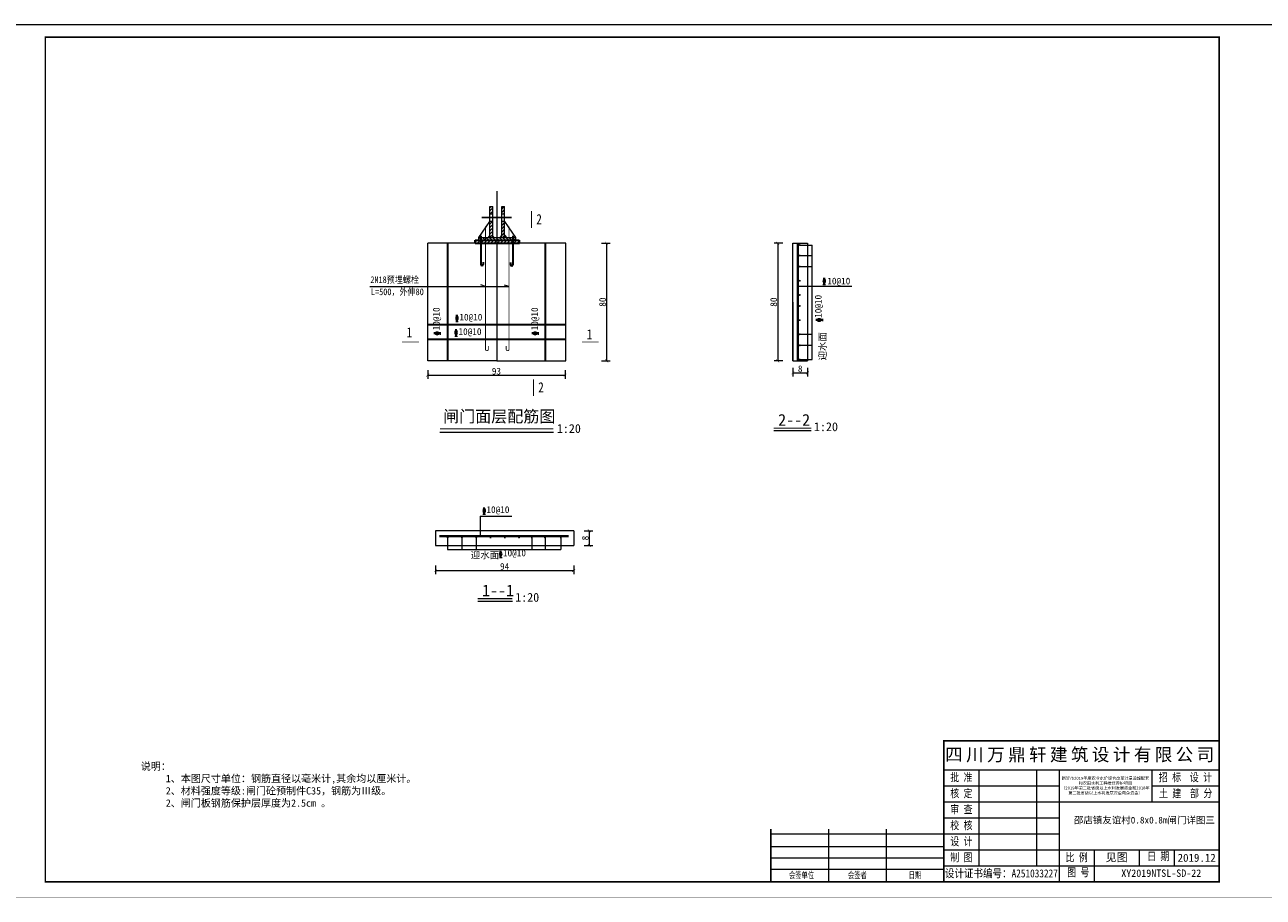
# Model space of a CAD drawing. Extents: x 36231 to 595326, y 3059 to 3871788.
# Tile 70 of 143: x 585431 to 585852, y 3865301 to 3865598. Entities that reach past the tile are written whole.
import ezdxf
from ezdxf.lldxf.tags import DXFTag

# ---------------------------------------------------------------- set-up
doc = ezdxf.new("R2010")
doc.units = 0
doc.header["$PDMODE"] = 32
doc.header["$PDSIZE"] = 0.2
doc.linetypes.add('CENTER', pattern=[50.800000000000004, 31.75, -6.35, 6.35, -6.35])
doc.layers.get('0').update_dxf_attribs({"linetype": 'CONTINUOUS'})
doc.layers.get('Defpoints').update_dxf_attribs({"linetype": 'CONTINUOUS'})
for name, color, linetype, lineweight in [('0.09标注线', 3, 'CONTINUOUS', 9), ('0.13文字', 3, 'CONTINUOUS', 13), ('图框１', 5, 'CONTINUOUS', 60), ('文字', 7, 'CONTINUOUS', 15), ('文字层', 7, 'CONTINUOUS', 15), ('标注线', 7, 'CONTINUOUS', 18), ('粗实线', 1, 'CONTINUOUS', 40), ('细实线', 3, 'CONTINUOUS', 20), ('细线', 7, 'CONTINUOUS', 15), ('轮廓西线', 1, 'CONTINUOUS', 15)]:
    doc.layers.add(name, color=color, linetype=linetype, lineweight=lineweight)
doc.layers.add('点划线', color=3, linetype='CENTER')
doc.layers.add('钢筋', color=1, linetype='CONTINUOUS')
doc.styles.add('-仿宋_GB2312', font='仿宋_GB2312_0.ttf')
doc.styles.add('CHX-1', font='tssdeng.shx', dxfattribs={"width": 0.7, "height": 300, "bigfont": 'atssdchn.shx'})
doc.styles.add('LYJFS', font='times.ttf', dxfattribs={"width": 0.7})
tags = doc.linetypes.add('DASHDOT2', pattern=[0.5, 0.25, -0.125, 0, -0.125]).pattern_tags.tags
tags[10:11] = [DXFTag(74, 4), DXFTag(75, 0), DXFTag(340, '0'), DXFTag(46, 1.0), DXFTag(50, 0.0), DXFTag(44, 0.0), DXFTag(45, 0.0)]
tags[8:9] = [DXFTag(74, 4), DXFTag(75, 0), DXFTag(340, '0'), DXFTag(46, 1.0), DXFTag(50, 0.0), DXFTag(44, 0.0), DXFTag(45, 0.0)]
tags[6:7] = [DXFTag(74, 4), DXFTag(75, 0), DXFTag(340, '0'), DXFTag(46, 1.0), DXFTag(50, 0.0), DXFTag(44, 0.0), DXFTag(45, 0.0)]
tags[4:5] = [DXFTag(74, 4), DXFTag(75, 0), DXFTag(340, '0'), DXFTag(46, 1.0), DXFTag(50, 0.0), DXFTag(44, 0.0), DXFTag(45, 0.0)]
doc.dimstyles.new('zzzz STANDARD', dxfattribs={"dimtxt": 2.3, "dimasz": 1, "dimexe": 1.25, "dimexo": 1.5, "dimgap": 0.2, "dimtad": 1, "dimdec": 0, "dimlfac": 10, "dimzin": 0, "dimdsep": 46, "dimtxsty": '-仿宋_GB2312', "dimblk": 'ARCHTICK', "dimcen": 0.09, "dimadec": 0, "dimazin": 0, "dimtfac": 1, "dimtdec": 0, "dimtix": 1, "dimtmove": 2, "dimatfit": 3, "dimfxl": 1.7, "dimfxlon": 1, "dimtolj": 1, "dimtzin": 0, "dimlwd": 9, "dimlwe": 9, "dimarcsym": 0})

# ---------------------------------------------------------------- blocks, each defined once
blk = doc.blocks.new('eesz')
at = {"layer": '图框１', "color": 7, "const_width": 0.46666665}
blk.add_lwpolyline([(25244.47424427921, -497.5989567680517), (25244.47424427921, -1980.561866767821), (27344.47416927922, -1980.561866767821), (27344.47416927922, -497.5989567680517)], close=True, dxfattribs=at)
blk.add_lwpolyline([(25244.47424427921, -497.5989567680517), (25244.47424427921, -1980.561866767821), (27344.47416927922, -1980.561866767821), (27344.47416927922, -497.5989567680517)], close=True, dxfattribs=at)
at = {"layer": '图框１', "color": 5, "const_width": 0.46666665}
blk.add_lwpolyline([(25244.47424427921, -497.5989567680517), (25244.47424427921, -1980.561866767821), (27344.47416927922, -1980.561866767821), (27344.47416927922, -497.5989567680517)], close=True, dxfattribs=at)
at = {"layer": '图框１', "color": 7}
blk.add_lwpolyline([(25322.25201927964, -518.3396967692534, 3.111110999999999, 3.111110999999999, 0), (27318.54824427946, -518.3396967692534, 2.592592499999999, 2.592592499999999, 0), (27318.54824427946, -1954.635941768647, 2.592592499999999, 2.592592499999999, 0), (25322.25201927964, -1954.635941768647, 2.592592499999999, 2.592592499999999, 0)], format="xyseb", close=True, dxfattribs=at)
blk.add_lwpolyline([(25322.25201927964, -518.3396967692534, 3.111110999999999, 3.111110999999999, 0), (27318.54824427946, -518.3396967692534, 2.592592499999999, 2.592592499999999, 0), (27318.54824427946, -1954.635941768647, 2.592592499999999, 2.592592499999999, 0), (25322.25201927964, -1954.635941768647, 2.592592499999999, 2.592592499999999, 0)], format="xyseb", close=True, dxfattribs=at)
at = {"layer": '图框１', "color": 5}
blk.add_lwpolyline([(25322.25201927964, -518.3396967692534, 3.111110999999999, 3.111110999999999, 0), (27318.54824427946, -518.3396967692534, 2.592592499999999, 2.592592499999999, 0), (27318.54824427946, -1954.635941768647, 2.592592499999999, 2.592592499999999, 0), (25322.25201927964, -1954.635941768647, 2.592592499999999, 2.592592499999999, 0)], format="xyseb", close=True, dxfattribs=at)
at = {"layer": '细线', "color": 7}
for p, q in [((26850.32603877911, -1715.080394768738), (27318.54824427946, -1715.080394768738)), ((26850.32603877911, -1764.080393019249), (27318.54824427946, -1764.080393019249)), ((26910.21492552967, -1764.080393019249), (26910.21492552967, -1927.41372051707)), ((27008.21492202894, -1764.080393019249), (27008.21492202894, -1927.41372051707)), ((27046.32603177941, -1764.080393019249), (27046.32603177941, -1954.635941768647)), ((27204.21491502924, -1764.080393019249), (27204.21491502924, -1818.524835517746)), ((26850.32603877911, -1791.302614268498), (27046.32603177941, -1791.302614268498)), ((27204.21491502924, -1791.302614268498), (27318.54824427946, -1791.302614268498)), ((26850.32603877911, -1818.524835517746), (27318.54824427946, -1818.524835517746)), ((26850.32603877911, -1845.747056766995), (27046.32603177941, -1845.747056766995)), ((26556.32604927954, -1872.969278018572), (26850.32603877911, -1872.969278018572)), ((26654.32604577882, -1864.802611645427), (26654.32604577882, -1954.635941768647)), ((26752.32604227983, -1864.802611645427), (26752.32604227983, -1954.635941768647)), ((26850.32603877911, -1872.969278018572), (27046.32603177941, -1872.969278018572)), ((26556.32604927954, -1894.747055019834), (26850.32603877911, -1894.747055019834)), ((26556.32604927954, -1913.80260989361), (26850.32603877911, -1913.80260989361)), ((26850.32603877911, -1900.191499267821), (27318.54824427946, -1900.191499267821)), ((27106.21491852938, -1900.191499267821), (27106.21491852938, -1954.635941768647)), ((27182.43713802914, -1900.191499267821), (27182.43713802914, -1927.41372051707)), ((27242.3260247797, -1900.191499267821), (27242.3260247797, -1927.41372051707)), ((26556.32604927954, -1932.858164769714), (26850.32603877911, -1932.858164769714)), ((26850.32603877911, -1927.41372051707), (27318.54824427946, -1927.41372051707))]:
    blk.add_line(p, q, dxfattribs=at)
at = {"layer": '细线', "color": 7, "const_width": 2.722222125}
for points in [[(27318.54824427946, -1715.080394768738), (26850.32603877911, -1715.080394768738), (26850.32603877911, -1954.635941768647)], [(26556.32604927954, -1864.802611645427), (26556.32604927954, -1954.635941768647)]]:
    blk.add_lwpolyline(points, dxfattribs=at)
at = {"layer": '文字', "color": 7, "line_spacing_factor": 0.5, "style": '-仿宋_GB2312'}
for s, insert, char_height, width, attachment_point in [('{\\fSimSun|b0|i0|c134|p2;\\T1.2;\\C256;四川万鼎轩建筑设计有限公司}', (27084.4371415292, -1739.580393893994), 21.777777, 468.2222055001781, 5), ('{\\W0.8;批 准}', (26880.2704821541, -1777.691503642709), 13.611110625, 59.88888675, 5), ('{\\W0.8;招 标  设 计}', (27261.29137848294, -1777.691503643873), 13.611110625, 114.1529269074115, 5), ('{\\W0.8;核 定}', (26880.2704821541, -1804.913724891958), 13.611110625, 59.88888675, 5), ('{\\W0.8;土 建  部 分}', (27261.66570545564, -1804.913724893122), 13.611110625, 114.9015808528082, 5), ('{\\W0.8;审 查}', (26880.2704821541, -1832.135946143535), 13.611110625, 59.88888675, 5), ('{\\W0.8;校 核}', (26880.2704821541, -1859.358167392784), 13.611110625, 59.88888675, 5), ('{\\W0.8;设 计}', (26880.2704821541, -1886.580388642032), 13.611110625, 59.88888675, 5), ('{\\W0.8;制 图}', (26880.2704821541, -1913.80260989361), 13.611110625, 59.88888675, 5), ('{\\W0.8;比 例}', (27076.27047515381, -1913.80260989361), 13.611110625, 59.88888675, 5), ('见图', (27144.32602827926, -1913.802609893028), 13.611110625, 76.22221949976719, 5), ('{\\W0.8;日 期}', (27196.2089412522, -1904.442667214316), 13.611110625, 54.50771360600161, 1), ('2019.12', (27280.437134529, -1913.80260989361), 13.611110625, 76.22221950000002, 5), ('{\\W0.7; 会签单位}', (26605.32604752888, -1943.747053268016), 10.8888885, 97.9999965, 5), ('{\\W0.7;会签者}', (26703.32604402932, -1943.747053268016), 10.8888885, 97.9999965, 5), ('{\\W0.7;日期}', (26801.32604052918, -1943.747053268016), 10.8888885, 97.9999965, 5), ('{\\W0.85;设计证书编号：A251033227}', (26948.32603527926, -1941.024831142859), 13.611110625, 195.9999930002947, 5), ('{\\W0.8;图 号}', (27060.09783500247, -1931.664888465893), 13.611110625, 54.50771360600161, 1)]:
    blk.add_mtext(s, dxfattribs=dict(at, insert=insert, char_height=char_height, width=width, attachment_point=attachment_point))
at = {"layer": '文字', "color": 7, "insert": (27125.27047340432, -1791.302614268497), "char_height": 5, "width": 157.8888832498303, "attachment_point": 5, "style": '-仿宋_GB2312'}
blk.add_mtext('新沂市2019年度农业水价综合改革计量设施配套\\P和农田水利工程维修养护项目\\P（2019年第二批省级以上水利发展资金和2018年\\P第二批省级以上水利发展资金剩余资金）', dxfattribs=at)
blk = doc.blocks.new('_ARCHTICK')
at = {"color": 0, "linetype": 'ByBlock', "const_width": 0.15}
blk.add_lwpolyline([(-0.5, -0.5), (0.5, 0.5)], dxfattribs=at)
blk = doc.blocks.new('*D2187')
at = {"layer": 'Defpoints', "color": 0, "lineweight": 13}
for p in [(585611.3465059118, 3865425.57644307), (585611.3465059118, 3865420.57644307), (585623.1801543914, 3865420.57644307)]:
    blk.add_point(p, dxfattribs=at)
at = {"layer": '细实线', "color": 0, "lineweight": 9}
for p, q in [((585621.4801543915, 3865425.57644307), (585624.4301543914, 3865425.57644307)), ((585623.1801543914, 3865425.57644307), (585623.1801543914, 3865420.57644307)), ((585621.4801543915, 3865420.57644307), (585624.4301543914, 3865420.57644307))]:
    blk.add_line(p, q, dxfattribs=at)
for p, rotation in [((585623.1801543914, 3865425.57644307), 90), ((585623.1801543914, 3865420.57644307), 270)]:
    blk.add_blockref('_ARCHTICK', p, dxfattribs=dict(at, rotation=rotation))
at = {"layer": '细实线', "color": 0, "lineweight": 9, "insert": (585621.8301543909, 3865423.07644307), "char_height": 2.3, "attachment_point": 5, "rotation": 90, "style": '-仿宋_GB2312'}
blk.add_mtext('\\A1;8', dxfattribs=at)
blk = doc.blocks.new('*D2188')
at = {"layer": 'Defpoints', "color": 0, "lineweight": 13}
for p in [(585692.4367544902, 3865523.324048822), (585687.2776845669, 3865483.324048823), (585692.4367544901, 3865483.324048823)]:
    blk.add_point(p, dxfattribs=at)
at = {"layer": '细实线', "color": 0, "lineweight": 9}
for p, q in [((585688.9776845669, 3865523.324048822), (585686.0276845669, 3865523.324048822)), ((585687.2776845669, 3865523.324048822), (585687.2776845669, 3865483.324048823)), ((585688.9776845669, 3865483.324048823), (585686.0276845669, 3865483.324048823))]:
    blk.add_line(p, q, dxfattribs=at)
for p, rotation in [((585687.2776845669, 3865523.324048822), 90), ((585687.2776845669, 3865483.324048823), 270)]:
    blk.add_blockref('_ARCHTICK', p, dxfattribs=dict(at, rotation=rotation))
at = {"layer": '细实线', "color": 0, "lineweight": 9, "insert": (585685.9276845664, 3865503.324048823), "char_height": 2.3, "attachment_point": 5, "rotation": 90, "style": '-仿宋_GB2312'}
blk.add_mtext('\\A1;80', dxfattribs=at)
blk = doc.blocks.new('*D2190')
at = {"layer": 'Defpoints', "color": 0, "lineweight": 13}
for p in [(585614.9818251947, 3865523.324048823), (585614.9818251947, 3865483.324048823), (585629.0831843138, 3865483.324048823)]:
    blk.add_point(p, dxfattribs=at)
at = {"layer": '细实线', "color": 0, "lineweight": 9}
for p, q in [((585627.3831843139, 3865523.324048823), (585630.3331843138, 3865523.324048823)), ((585629.0831843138, 3865523.324048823), (585629.0831843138, 3865483.324048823)), ((585627.3831843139, 3865483.324048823), (585630.3331843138, 3865483.324048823))]:
    blk.add_line(p, q, dxfattribs=at)
for p, rotation in [((585629.0831843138, 3865523.324048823), 90), ((585629.0831843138, 3865483.324048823), 270)]:
    blk.add_blockref('_ARCHTICK', p, dxfattribs=dict(at, rotation=rotation))
at = {"layer": '细实线', "color": 0, "lineweight": 9, "insert": (585627.7331843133, 3865503.324048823), "char_height": 2.3, "attachment_point": 5, "rotation": 90, "style": '-仿宋_GB2312'}
blk.add_mtext('\\A1;80', dxfattribs=at)

msp = doc.modelspace()

# ---------------------------------------------------------------- hatches: boundary and pattern name
at = {"layer": '0.13文字', "lineweight": 13}
h = msp.add_hatch(dxfattribs=at)
h.set_pattern_fill('AR-CONC', color=256, scale=0.02, style=0)
h.set_pattern_definition([(49.99999999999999, (25944.26857821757, -3794.782012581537), (3.64369337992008, -0.3187817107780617), [0.381, -4.191000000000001]), (355, (25944.26857821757, -3794.782012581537), (-0.7048565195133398, 3.8211328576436), [0.3048, -3.3528]), (100.451, (25944.57221821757, -3794.808577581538), (2.938850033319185, 3.502333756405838), [0.3238, -3.5618]), (46.18420000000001, (25944.26857821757, -3793.766012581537), (5.421580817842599, -0.8408465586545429), [0.5715, -6.2865]), (96.6356, (25944.72037621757, -3793.836082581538), (4.748084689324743, 4.948511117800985), [0.4857, -5.3427]), (351.1840000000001, (25944.26857821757, -3793.766012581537), (4.748092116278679, 4.948502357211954), [0.4572, -5.0292]), (21, (25944.77657821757, -3794.020012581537), (3.032297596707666, -2.04531037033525), [0.381, -4.191000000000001]), (326.0000000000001, (25944.77657821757, -3794.020012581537), (1.236040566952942, 3.683759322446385), [0.3048, -3.3528]), (71.4514, (25945.02926821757, -3794.190454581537), (4.268329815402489, 1.638457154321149), [0.3238, -3.5618]), (37.50000000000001, (25944.26857821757, -3794.782012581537), (0.06177206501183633, 1.691100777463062), [0, -3.31216, 0, -3.4036, 0, -3.3655]), (7.499999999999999, (25944.26857821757, -3794.782012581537), (1.336393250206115, 2.00361149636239), [0, -1.94056, 0, -3.23596, 0, -1.2827]), (327.5, (25943.13573821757, -3794.782012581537), (2.711811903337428, -0.1145748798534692), [0, -1.27, 0, -3.9624, 0, -5.2578]), (317.5, (25942.62773821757, -3794.782012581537), (2.962583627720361, 0.5085298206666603), [0, -1.651, 0, -2.63144, 0, -3.7338])])
h.paths.add_polyline_path([(585608.5478211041, 3865521.94425923), (585608.5478225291, 3865519.942447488), (585608.5478268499, 3865519.942447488), (585608.5478251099, 3865521.94425923)])
at = {"layer": '标注线'}
h = msp.add_hatch(dxfattribs=at)
h.set_pattern_fill('ANSI31', scale=0.25, style=0)
h.set_pattern_definition([(45, (584792.7514299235, 3864881.356294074), (-0.561266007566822, 0.5612660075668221), [])])
h.paths.add_polyline_path([(585590.398099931, 3865535.824048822), (585589.398099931, 3865535.824048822), (585589.398099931, 3865533.299048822), (585590.398099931, 3865533.299048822)])
h.paths.add_polyline_path([(585589.3980999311, 3865525.324048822), (585590.398099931, 3865525.324048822), (585590.398099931, 3865530.799048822), (585589.398099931, 3865530.799048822)])
h.paths.add_polyline_path([(585594.398099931, 3865535.824048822), (585593.398099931, 3865535.824048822), (585593.398099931, 3865533.299048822), (585594.398099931, 3865533.299048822)])
h.paths.add_polyline_path([(585594.398099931, 3865530.799048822), (585593.398099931, 3865530.799048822), (585593.398099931, 3865525.324048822), (585594.398099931, 3865525.324048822)])
h = msp.add_hatch(dxfattribs=at)
h.set_pattern_fill('ANSI31', scale=0.25, style=0)
h.set_pattern_definition([(45, (584472.3776628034, 3864894.323419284), (-0.561266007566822, 0.5612660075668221), [])])
h.paths.add_polyline_path([(585599.398099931, 3865524.324048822), (585584.398099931, 3865524.324048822), (585584.398099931, 3865523.324048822), (585599.398099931, 3865523.324048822)])
h = msp.add_hatch(dxfattribs=at)
h.set_pattern_fill('ANSI31', scale=0.25, angle=90, style=0)
h.set_pattern_definition([(135, (584472.3776628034, 3864894.323419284), (-0.5612660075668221, -0.561266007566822), [])])
h.paths.add_polyline_path([(585585.648099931, 3865525.324048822), (585585.648099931, 3865524.324048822), (585598.148099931, 3865524.324048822), (585598.148099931, 3865525.324048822)])
at = {"layer": '轮廓西线', "lineweight": 15}
for points in [[(585589.398099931, 3865526.02704221), (585589.398099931, 3865525.324048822), (585588.784030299, 3865525.324048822)], [(585590.398099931, 3865526.02704221), (585590.398099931, 3865525.324048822), (585591.012169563, 3865525.324048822)], [(585593.398099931, 3865526.02704221), (585593.398099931, 3865525.324048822), (585592.784030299, 3865525.324048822)], [(585594.398099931, 3865526.02704221), (585594.398099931, 3865525.324048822), (585595.012169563, 3865525.324048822)]]:
    msp.add_hatch(color=4, dxfattribs=at).paths.add_polyline_path(points)

# ---------------------------------------------------------------- linework, layer by layer
at = {"color": 7, "lineweight": 15}
msp.add_line((585692.43675449, 3865503.324048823), (585692.43675449, 3865483.324048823), dxfattribs=at)
at = {"layer": '0.09标注线', "lineweight": 13}
for p, q in [((585694.9522060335, 3865492.367348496), (585698.9972831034, 3865492.367348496)), ((585694.7897060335, 3865488.621207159), (585698.9972831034, 3865488.621207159)), ((585694.9522060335, 3865483.800329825), (585698.9972831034, 3865483.800329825)), ((585579.8712440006, 3865423.097094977), (585579.8712440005, 3865419.166867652)), ((585584.7360599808, 3865423.097094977), (585584.7360599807, 3865419.166867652)), ((585603.6545878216, 3865423.097094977), (585603.6545878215, 3865419.166867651)), ((585608.1411677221, 3865423.097094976), (585608.141167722, 3865419.166867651))]:
    msp.add_line(p, q, dxfattribs=at)
at = {"layer": '0.13文字', "lineweight": 13}
msp.add_line((590756.6746656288, 3865597.576640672), (583664.2750096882, 3865597.576640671), dxfattribs=at)
at = {"layer": '标注线', "color": 7}
for p, q in [((585685.9627298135, 3865459.659981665), (585698.6743091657, 3865459.659981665)), ((585572.3723176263, 3865459.131033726), (585611.0236021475, 3865459.131033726)), ((585585.2486206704, 3865401.651774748), (585597.0559402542, 3865401.651774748))]:
    msp.add_line(p, q, dxfattribs=at)
for points, const_width in [([(585603.5548809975, 3865528.503173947), (585603.5548809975, 3865534.244381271)], 0.28), ([(585565.2201126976, 3865489.769730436), (585559.4789053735, 3865489.769730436)], 0.28), ([(585626.4058921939, 3865489.769730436), (585620.6646848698, 3865489.769730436)], 0.28), ([(585604.2260072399, 3865471.328668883), (585604.2260072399, 3865477.069876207)], 0.28), ([(585572.3723176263, 3865460.20499432), (585610.9682612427, 3865460.20499432)], 0.4), ([(585685.9627298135, 3865460.455951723), (585698.6743091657, 3865460.455951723)], 0.4), ([(585585.2486206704, 3865402.447744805), (585597.0559402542, 3865402.447744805)], 0.4)]:
    msp.add_lwpolyline(points, dxfattribs=dict(at, const_width=const_width))
at = {"layer": '点划线', "color": 7, "ltscale": 0.2}
for p, q in [((585586.599760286, 3865532.049048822), (585596.2375749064, 3865532.049048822)), ((585587.849760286, 3865532.049048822), (585597.4875749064, 3865532.049048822))]:
    msp.add_line(p, q, dxfattribs=at)
at = {"layer": '细实线', "color": 1, "linetype": 'DASHDOT2', "ltscale": 9}
msp.add_line((585591.7398844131, 3865541.058616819), (585591.7398844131, 3865483.324048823), dxfattribs=at)
at = {"layer": '细实线', "color": 3, "lineweight": 9}
for p, q in [((585694.7897060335, 3865522.718186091), (585698.9972831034, 3865522.718186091)), ((585698.9972831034, 3865483.800329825), (585698.9972831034, 3865522.718186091)), ((585694.7897060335, 3865519.143140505), (585698.9972831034, 3865519.143140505)), ((585694.7897060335, 3865515.396999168), (585698.9972831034, 3865515.396999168)), ((585548.5068258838, 3865508.604195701), (585595.898099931, 3865508.604195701)), ((585587.898099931, 3865508.604195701), (585586.3344984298, 3865509.167882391)), ((585595.898099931, 3865508.604195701), (585594.353975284, 3865509.047275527)), ((585694.2720547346, 3865508.713821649), (585712.4458959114, 3865508.713821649)), ((585586.127859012, 3865430.564294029), (585586.127859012, 3865423.716816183)), ((585586.127859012, 3865430.549890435), (585596.8808087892, 3865430.549890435)), ((585575.0064280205, 3865423.259594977), (585575.0064280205, 3865419.166867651)), ((585613.5194038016, 3865423.097094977), (585613.5194038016, 3865419.166867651)), ((585575.0064280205, 3865419.166867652), (585613.5194038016, 3865419.166867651))]:
    msp.add_line(p, q, dxfattribs=at)
at = {"layer": '轮廓西线', "color": 4, "lineweight": 15}
for p, q in [((585589.398099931, 3865525.324048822), (585589.398099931, 3865535.824048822)), ((585589.398099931, 3865535.824048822), (585590.398099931, 3865535.824048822)), ((585590.398099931, 3865525.324048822), (585590.398099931, 3865535.824048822)), ((585593.398099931, 3865525.324048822), (585593.398099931, 3865535.824048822)), ((585593.398099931, 3865535.824048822), (585594.398099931, 3865535.824048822)), ((585594.398099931, 3865525.324048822), (585594.398099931, 3865535.824048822)), ((585589.398099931, 3865533.299048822), (585590.398099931, 3865533.299048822)), ((585593.398099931, 3865533.299048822), (585594.398099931, 3865533.299048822)), ((585585.648099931, 3865525.324048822), (585589.398099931, 3865530.699048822)), ((585589.398099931, 3865530.799048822), (585590.398099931, 3865530.799048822)), ((585593.398099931, 3865530.799048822), (585594.398099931, 3865530.799048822)), ((585594.398099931, 3865530.699048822), (585598.148099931, 3865525.324048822)), ((585615.2398844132, 3865523.324048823), (585568.2398844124, 3865523.324048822)), ((585568.2398844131, 3865483.324048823), (585568.2398844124, 3865523.324048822)), ((585585.648099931, 3865525.324048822), (585598.148099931, 3865525.324048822)), ((585585.648099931, 3865524.324048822), (585585.648099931, 3865525.324048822)), ((585589.398099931, 3865526.02704221), (585588.784030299, 3865525.324048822)), ((585593.398099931, 3865526.02704221), (585592.784030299, 3865525.324048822)), ((585594.398099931, 3865526.02704221), (585595.012169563, 3865525.324048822)), ((585598.148099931, 3865525.324048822), (585598.148099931, 3865524.324048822)), ((585615.2398844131, 3865483.324048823), (585615.2398844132, 3865523.324048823)), ((585692.4367544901, 3865483.324048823), (585692.4367544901, 3865523.324048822)), ((585692.43675449, 3865523.324048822), (585697.43675449, 3865523.324048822)), ((585697.4367544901, 3865523.324048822), (585697.4367544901, 3865483.324048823)), ((585591.7398844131, 3865483.324048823), (585568.2398844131, 3865483.324048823)), ((585591.7398844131, 3865483.324048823), (585615.2398844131, 3865483.324048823)), ((585692.43675449, 3865483.324048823), (585697.43675449, 3865483.324048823)), ((585617.8980999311, 3865425.57644307), (585570.8980999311, 3865425.576443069)), ((585570.8980999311, 3865425.576443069), (585570.8980999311, 3865420.576443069)), ((585617.8980999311, 3865425.57644307), (585617.8980999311, 3865420.57644307)), ((585570.8980999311, 3865420.576443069), (585617.8980999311, 3865420.57644307))]:
    msp.add_line(p, q, dxfattribs=at)
at = {"layer": '钢筋', "color": 1, "lineweight": 30}
for p, q in [((585574.9381088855, 3865523.324048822), (585574.9381088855, 3865483.324048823)), ((585584.398099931, 3865523.324048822), (585584.398099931, 3865524.324048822)), ((585584.398099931, 3865524.324048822), (585599.398099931, 3865524.324048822)), ((585584.4058560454, 3865523.326309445), (585599.4058560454, 3865523.326309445)), ((585586.3149965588, 3865525.824048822), (585586.3149965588, 3865516.145155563)), ((585586.3149965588, 3865523.324048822), (585597.1647722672, 3865523.324048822)), ((585597.1647722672, 3865525.824048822), (585597.1647722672, 3865516.145155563)), ((585597.1692669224, 3865525.718141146), (585597.1692669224, 3865516.039247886)), ((585599.398099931, 3865524.324048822), (585599.398099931, 3865523.324048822)), ((585608.2398844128, 3865523.324048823), (585608.239884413, 3865483.324048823)), ((585587.0622013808, 3865516.922980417), (585587.0622013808, 3865516.145155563)), ((585596.4220621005, 3865516.81707274), (585596.4220621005, 3865516.039247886)), ((585568.2398844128, 3865495.642405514), (585615.2398844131, 3865495.642405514)), ((585568.239884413, 3865490.733611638), (585615.2398844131, 3865490.733611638))]:
    msp.add_line(p, q, dxfattribs=at)
at = {"layer": '钢筋', "color": 1, "lineweight": 40}
for p, q in [((585694.1652316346, 3865523.324048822), (585694.1652316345, 3865483.324048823)), ((585572.3034152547, 3865423.716816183), (585616.1149654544, 3865423.716816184))]:
    msp.add_line(p, q, dxfattribs=at)
at = {"layer": '钢筋', "color": 1, "lineweight": 30, "const_width": 0.3}
for points in [[(585587.898099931, 3865517.316121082), (585587.898099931, 3865529.050044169)], [(585587.898099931, 3865527.316121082), (585587.898099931, 3865487.254453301)], [(585595.898099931, 3865529.050044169), (585595.898099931, 3865517.316121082)], [(585595.898099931, 3865527.316121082), (585595.898099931, 3865487.254453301)], [(585588.8463523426, 3865488.407113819), (585588.8463523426, 3865487.254453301)], [(585594.9498475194, 3865488.407113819), (585594.9498475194, 3865487.254453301)]]:
    msp.add_lwpolyline(points, dxfattribs=at)
at = {"layer": '钢筋', "color": 1, "lineweight": 30, "const_width": 0.325}
for points in [[(585694.6272060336, 3865522.718186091, 1), (585694.9522060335, 3865522.718186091, 1)], [(585694.6272060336, 3865519.143140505, 1), (585694.9522060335, 3865519.143140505, 1)], [(585694.6272060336, 3865515.396999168, 1), (585694.9522060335, 3865515.396999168, 1)], [(585694.6272060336, 3865510.576121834, 1), (585694.9522060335, 3865510.576121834, 1)], [(585694.6272060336, 3865505.7552445, 1), (585694.9522060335, 3865505.7552445, 1)], [(585694.6272060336, 3865502.009103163, 1), (585694.9522060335, 3865502.009103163, 1)], [(585694.6272060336, 3865497.18822583, 1), (585694.9522060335, 3865497.18822583, 1)], [(585694.6272060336, 3865492.367348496, 1), (585694.9522060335, 3865492.367348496, 1)], [(585694.6272060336, 3865488.621207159, 1), (585694.9522060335, 3865488.621207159, 1)], [(585694.6272060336, 3865483.800329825, 1), (585694.9522060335, 3865483.800329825, 1)], [(585574.8439280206, 3865423.259594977, 1), (585575.1689280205, 3865423.259594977, 1)], [(585579.7087440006, 3865423.259594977, 1), (585580.0337440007, 3865423.259594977, 1)], [(585584.5735599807, 3865423.259594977, 1), (585584.8985599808, 3865423.259594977, 1)], [(585589.4383759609, 3865423.259594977, 1), (585589.7633759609, 3865423.259594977, 1)], [(585594.303191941, 3865423.259594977, 1), (585594.628191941, 3865423.259594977, 1)], [(585599.1680079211, 3865423.259594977, 1), (585599.493007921, 3865423.259594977, 1)], [(585603.4920878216, 3865423.259594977, 1), (585603.8170878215, 3865423.259594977, 1)], [(585607.9786677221, 3865423.259594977, 1), (585608.303667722, 3865423.259594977, 1)], [(585613.3569038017, 3865423.259594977, 1), (585613.6819038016, 3865423.259594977, 1)]]:
    msp.add_lwpolyline(points, format="xyb", close=True, dxfattribs=at)
at = {"layer": '钢筋', "color": 1, "lineweight": 30, "const_width": 0.3}
for points in [[(585587.898099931, 3865487.254453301, 0.9999999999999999), (585588.8463523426, 3865487.254453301)], [(585595.898099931, 3865487.254453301, -0.9999999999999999), (585594.9498475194, 3865487.254453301)]]:
    msp.add_lwpolyline(points, format="xyb", dxfattribs=at)
at = {"layer": '钢筋', "color": 1, "lineweight": 30}
for centre in [(585586.6885989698, 3865516.145155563), (585596.7956645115, 3865516.039247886)]:
    msp.add_arc(centre, 0.373602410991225, 180, 0, dxfattribs=at)

# ---------------------------------------------------------------- block references
at = {"layer": '文字层', "xscale": 0.1999999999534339, "yscale": 0.2000000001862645, "zscale": 0.2}
for p in [(580373.7078543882, 3865697.096432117), (580793.7078392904, 3865697.096432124)]:
    msp.add_blockref('eesz', p, dxfattribs=at)

# ---------------------------------------------------------------- texts
at = {"layer": '0.13文字', "color": 0, "linetype": 'Continuous', "lineweight": 13, "insert": (585804.1460753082, 3865310.371646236), "char_height": 2.5, "width": 66.66109248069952, "attachment_point": 1, "style": 'LYJFS'}
msp.add_mtext('{\\fFangSong_GB2312|b0|i0|c134|p49;\\W1;XY2019NTSL-SD-22}', dxfattribs=at)
at = {"layer": '文字', "color": 7, "insert": (585788.0391131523, 3865328.313258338), "char_height": 2.3, "width": 72.38323994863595, "attachment_point": 1, "style": '-仿宋_GB2312'}
msp.add_mtext('\\A1;邵店镇友谊村{\\A0;0.8x0.8m闸门详图三}', dxfattribs=at)
at = {"layer": '粗实线', "insert": (585470.6361850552, 3865346.714477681), "char_height": 2.5, "width": 112.5675256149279, "attachment_point": 1, "style": '-仿宋_GB2312'}
msp.add_mtext('{\\C0;说明：\\P     1、本图尺寸单位：钢筋直径以毫米计,其余均以厘米计。\\P     2、材料强度等级:闸门砼预制件C35，钢筋为Ⅲ级。\\P     2、闸门板钢筋保护层厚度为2.5cm 。}', dxfattribs=at)
at = {"layer": '细实线', "color": 7, "style": '-仿宋_GB2312', "width": 0.8}
for s, p in [('2', (585605.1767699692, 3865529.788790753)), ('1', (585561.0874513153, 3865491.312363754)), ('1', (585622.3330432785, 3865490.623899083)), ('2', (585605.8478962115, 3865472.614285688))]:
    msp.add_text(s, height=3.45, dxfattribs=at).set_placement(p)
at = {"layer": '细实线', "color": 3, "lineweight": 9}
for s, style, width, p in [('2M18预埋螺栓', '-仿宋_GB2312', 0.85, (585548.7257763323, 3865509.786254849)), ('L=500，外伸80', '-仿宋_GB2312', 0.85, (585548.9216272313, 3865505.677457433)), ('\x84', 'CHX-1', 0.62, (585586.8463442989, 3865431.204213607)), ('\x84', 'CHX-1', 0.62, (585592.4729427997, 3865416.467250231))]:
    msp.add_text(s, height=2.3, dxfattribs=dict(at, style=style, width=width)).set_placement(p)
at = {"layer": '细实线', "style": 'CHX-1', "width": 0.62}
for p in [(585702.506796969, 3865509.299713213), (585577.5917152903, 3865496.674919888), (585577.2906893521, 3865491.766126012)]:
    msp.add_text('\x84', height=2.3, dxfattribs=at).set_placement(p)
at = {"layer": '细实线', "color": 3, "lineweight": 9, "style": 'CHX-1', "width": 0.62}
msp.add_text('\x84', height=2.3, rotation=90, dxfattribs=at).set_placement((585702.5889256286, 3865496.594393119))
at = {"layer": '细实线', "style": 'CHX-1', "width": 0.62}
for p in [(585572.6449721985, 3865492.057105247), (585605.9661475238, 3865492.057105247)]:
    msp.add_text('\x84', height=2.3, rotation=90, dxfattribs=at).set_placement(p)
at = {"layer": '细实线', "style": '-仿宋_GB2312'}
for s, insert, char_height, width, attachment_point in [('10@10', (585704.1588733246, 3865511.629658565), 2.3, 19.63513335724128, 1), ('10@10', (585579.0074446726, 3865496.556512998), 2.3, 19.63513335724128, 7), ('10@10', (585578.7064187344, 3865491.647719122), 2.3, 19.63513335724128, 7), ('{\\C0;闸门面层配筋图}', (585573.4689607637, 3865466.45986068), 4, 45.50907502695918, 1), ('{\\C0;2--2}', (585687.4291146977, 3865465.260912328), 4, 45.50907502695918, 1), ('{\\C0;1:20}', (585612.1676907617, 3865461.825734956), 3, 15.22122881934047, 1), ('{\\C0;1:20}', (585699.6144807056, 3865462.429315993), 3, 15.22122881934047, 1), ('10@10', (585588.2097472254, 3865431.085806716), 2.3, 19.63513335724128, 7), ('迎水面', (585582.8809288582, 3865415.862496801), 2.3, 19.63513335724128, 7), ('10@10', (585593.8363457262, 3865416.34884334), 2.3, 19.63513335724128, 7), ('{\\C0;1--1}', (585586.7150055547, 3865407.25270541), 4, 45.50907502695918, 1), ('{\\C0;1:20}', (585597.9961117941, 3865404.421109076), 3, 15.22122881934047, 1)]:
    msp.add_mtext(s, dxfattribs=dict(at, insert=insert, char_height=char_height, width=width, attachment_point=attachment_point))
at = {"layer": '细实线', "char_height": 2.3, "width": 19.63513335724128, "attachment_point": 7, "style": '-仿宋_GB2312'}
for s, insert, rotation in [('10@10', (585702.7073325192, 3865497.957796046), 89.99999999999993), ('10@10', (585572.8194055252, 3865493.709181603), 89.99999999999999), ('10@10', (585606.2307368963, 3865493.709181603), 89.99999999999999), ('迎水面', (585703.9515359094, 3865483.444552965), 89.99999999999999)]:
    msp.add_mtext(s, dxfattribs=dict(at, insert=insert, rotation=rotation))

# ---------------------------------------------------------------- dimensions: what is measured, and where the dimension line sits
at = {"layer": '细实线', "lineweight": 9}
for base, p1, p2, picture, middle in [((585629.0831843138, 3865483.324048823), (585614.9818251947, 3865523.324048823), (585614.9818251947, 3865483.324048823), '*D2190', (585627.7331843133, 3865503.324048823)), ((585687.2776845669, 3865483.324048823), (585692.4367544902, 3865523.324048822), (585692.4367544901, 3865483.324048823), '*D2188', (585685.9276845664, 3865503.324048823))]:
    dim = msp.add_linear_dim(base=base, p1=p1, p2=p2, angle=90, dimstyle='zzzz STANDARD', override={"dimlfac": 2}, dxfattribs=at)
    dim.commit()
    dim.dimension.update_dxf_attribs({"geometry": picture, "text_midpoint": middle})
msp.add_linear_dim(base=(585697.43675449, 3865479.265581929), p1=(585692.43675449, 3865485.407622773), p2=(585697.43675449, 3865485.407622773), text='8', dimstyle='zzzz STANDARD', override={"dimlfac": 2}, dxfattribs=at).render()
for base, p1, p2 in [((585614.9818251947, 3865478.452068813), (585568.2398844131, 3865483.324048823), (585614.9818251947, 3865483.324048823)), ((585617.8980999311, 3865412.052263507), (585570.8980999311, 3865420.576443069), (585617.8980999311, 3865420.576443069))]:
    msp.add_linear_dim(base=base, p1=p1, p2=p2, dimstyle='zzzz STANDARD', override={"dimlfac": 2}, dxfattribs=at).render()
dim = msp.add_linear_dim(base=(585623.1801543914, 3865420.57644307), p1=(585611.3465059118, 3865425.57644307), p2=(585611.3465059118, 3865420.57644307), angle=90, text='8', dimstyle='zzzz STANDARD', override={"dimlfac": 2}, dxfattribs=at)
dim.commit()
dim.dimension.update_dxf_attribs({"geometry": '*D2187', "text_midpoint": (585621.8301543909, 3865423.07644307)})

doc.saveas('drawing.dxf')
